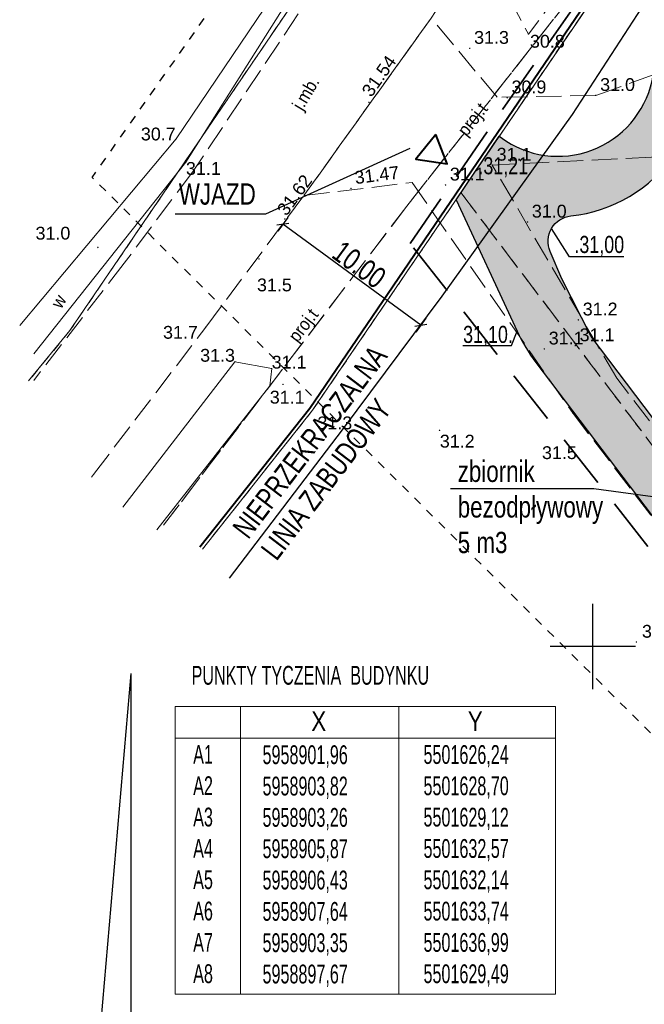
# Model space of a CAD drawing. Extents: x 5501473 to 5501683, y 5958830 to 5958978.
# Tile 3 of 6: x 5501566 to 5501603, y 5958879 to 5958937. Entities that reach past the tile are written whole.
import ezdxf
from ezdxf.enums import TextEntityAlignment as Align

# ---------------------------------------------------------------- set-up
doc = ezdxf.new("R2010")
doc.units = 0
doc.header["$LTSCALE"] = 0.5
doc.header["$PDMODE"] = 33
doc.header["$PDSIZE"] = 0.3
for name, pattern in [('1 1', [2, 1, -1]), ('2 1', [3, 2, -1]), ('3 1', [4, 3, -1]), ('EGKK', [4, 3, -1]), ('EGUG', [2, 1, -1]), ('HIDDEN', [9.525, 6.35, -3.175])]:
    doc.linetypes.add(name, pattern=pattern)
for name, color, linetype, lineweight in [('--- 02 KS OZNACZENIA', 34, 'Continuous', 25), ('--GRANICA DZIAŁKI', 2, 'Continuous', 40), ('--linia zabudowy', 252, 'Continuous', 30), ('--naw.utw.proj', 251, 'Continuous', 0), ('--zagos.terenu', 7, 'Continuous', 30), ('A--zjazd+droga', 7, 'Continuous', 30), ('EGDE', 251, 'Continuous', 20), ('EGKK', 251, 'Continuous', 20), ('EGPG', 251, 'Continuous', 20), ('EGPG_O', 251, 'Continuous', 20), ('EGUG', 251, 'Continuous', 20), ('OTK', 251, 'Continuous', 20), ('OTK_O', 251, 'Continuous', 20), ('OTR', 251, 'Continuous', 20), ('OTRN', 251, 'Continuous', 20), ('OTRN_O', 251, 'Continuous', 18), ('OTRS', 251, 'Continuous', 20), ('OTRS_O', 251, 'Continuous', 18), ('SUT', 251, 'Continuous', 20), ('SUT_O', 251, 'Continuous', 20)]:
    doc.layers.add(name, color=color, linetype=linetype, lineweight=lineweight)
for name, color, linetype in [('--OPISY', 7, 'Continuous'), ('--punkty tyczenia', 7, 'Continuous'), ('--rzędne terenu', 7, 'Continuous'), ('--zakres-WZ', 181, 'Continuous'), ('PARSI', 251, 'Continuous'), ('Strzałka', 251, 'Continuous')]:
    doc.layers.add(name, color=color, linetype=linetype)
doc.styles.add('1-500', font='arial.ttf', dxfattribs={"width": 0.75, "height": 1.25})
doc.styles.add('Arial narrow', font='txt', dxfattribs={"width": 0.75})
doc.styles.add('BDOT', font='Arial.ttf', dxfattribs={"width": 0.9})
doc.styles.add('EGBP', font='arial.ttf')
doc.styles.add('GESUT', font='Arial.ttf', dxfattribs={"width": 0.9})
doc.styles.add('STYL-1', font='arial.ttf', dxfattribs={"width": 0.75})
doc.linetypes.add('LINIA ZAB2', pattern='A,0.4,[135,RODZLIN.shx,S=0.015,R=0,X=-0.1,Y=0],0.4', length=0.8)
doc.dimstyles.new('1-500', dxfattribs={"dimtxt": 1.25, "dimasz": 0.5, "dimexe": 0.5, "dimexo": 1, "dimgap": 0.09, "dimtad": 1, "dimzin": 0, "dimdsep": 46, "dimtxsty": '1-500', "dimblk": 'OBLIQUE', "dimcen": 0.09, "dimclrt": 256, "dimadec": 0, "dimazin": 0, "dimtfac": 1, "dimtdec": 4, "dimtix": 1, "dimtofl": 0, "dimtmove": 2, "dimatfit": 3, "dimldrblk": 'OBLIQUE', "dimfxl": 0.5, "dimfxlon": 1, "dimtvp": 0.9, "dimtolj": 1, "dimtzin": 0, "dimarcsym": 0})

# ---------------------------------------------------------------- blocks, each defined once
blk = doc.blocks.new('OTRN')
at = {"layer": 'OTRN', "color": 0, "const_width": 0.09}
blk.add_lwpolyline([(-0.04, 0, 1), (0.04, 0, 1)], format="xyb", close=True, dxfattribs=at)
at = {"layer": 'OTRN_O', "color": 0, "style": 'BDOT'}
blk.add_attdef('RZEDNA', (0.51, 0.52), '', height=1.5, dxfattribs=at)
blk = doc.blocks.new('EGPG_b')
at = {"layer": 'EGPG', "lineweight": 0}
h = blk.add_hatch(color=0, dxfattribs=at)
h.dxf.hatch_style = 1
edge = h.paths.add_edge_path()
edge.add_arc((0, 0), 0.09, 0, 360)
at = {"layer": 'EGPG_O', "color": 0, "style": 'EGBP'}
blk.add_attdef('NRP', (0.67, 0.52), '', height=1.5, dxfattribs=at)
blk = doc.blocks.new('OTRS')
at = {"layer": 'OTRS', "color": 0, "lineweight": -3, "const_width": 0.09}
blk.add_lwpolyline([(-0.04, 0, 1), (0.04, 0, 1)], format="xyb", close=True, dxfattribs=at)
at = {"layer": 'OTRS_O', "color": 0, "style": 'BDOT'}
blk.add_attdef('RZEDNA', (0.51, 0.52), '', height=1.5, dxfattribs=at)
blk = doc.blocks.new('mzsk')
at = {"layer": 'PARSI', "color": 0}
for p, q in [((0, -5), (0, 5)), ((5, 0), (-5, 0))]:
    blk.add_line(p, q, dxfattribs=at)
blk = doc.blocks.new('_Oblique')
at = {"color": 0, "linetype": 'ByBlock', "lineweight": -2}
blk.add_line((-0.5, -0.5), (0.5, 0.5), dxfattribs=at)
blk = doc.blocks.new('*D233')
at = {"layer": '--linia zabudowy', "color": 0, "linetype": 'Continuous', "lineweight": -2}
for p, q in [((5501582.152, 5958925.117), (5501581.561, 5958924.309)), ((5501589.929, 5958918.811), (5501581.857, 5958924.713)), ((5501590.224, 5958919.214), (5501589.634, 5958918.407))]:
    blk.add_line(p, q, dxfattribs=at)
at = {"layer": 'Defpoints', "color": 0}
for p in [(5501583.09, 5958926.4), (5501581.857, 5958924.713), (5501591.163, 5958920.498)]:
    blk.add_point(p, dxfattribs=at)
at = {"layer": '--linia zabudowy', "color": 0, "lineweight": -2, "xscale": 0.5, "yscale": 0.5, "zscale": 0.5}
for p, rotation in [((5501581.857, 5958924.713), 143.8276371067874), ((5501589.929, 5958918.811), 323.8276371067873)]:
    blk.add_blockref('_Oblique', p, dxfattribs=dict(at, rotation=rotation))
at = {"layer": '--linia zabudowy', "linetype": 'LINIA ZAB2', "lineweight": 5, "insert": (5501586.323, 5958922.35), "char_height": 1.25, "attachment_point": 5, "rotation": 323.82764, "style": '1-500'}
blk.add_mtext('\\A1;10.00', dxfattribs=at)

msp = doc.modelspace()

# ---------------------------------------------------------------- linework, layer by layer
at = {"layer": '--- 02 KS OZNACZENIA', "linetype": 'Continuous', "flags": 128}
msp.add_lwpolyline([(5501591.674, 5958909.257), (5501600.067, 5958909.257), (5501610.866, 5958907.783)], dxfattribs=at)
at = {"layer": '--punkty tyczenia', "color": 7, "lineweight": 0}
for points in [[(5501575.557, 5958896.479), (5501597.817, 5958896.479)], [(5501575.557, 5958896.479), (5501575.557, 5958879.648)], [(5501579.376, 5958896.479), (5501579.376, 5958879.648)], [(5501588.651, 5958896.479), (5501588.651, 5958879.648)], [(5501597.817, 5958896.479), (5501597.817, 5958879.648)], [(5501575.557, 5958894.624), (5501597.817, 5958894.624)], [(5501575.557, 5958879.648), (5501597.817, 5958879.648)]]:
    msp.add_lwpolyline(points, dxfattribs=at)
at = {"layer": '--rzędne terenu', "linetype": 'ByBlock'}
msp.add_lwpolyline([(5501601.819, 5958922.807), (5501598.632, 5958922.807), (5501597.59, 5958924.474)], dxfattribs=at)
at = {"layer": '--rzędne terenu', "linetype": 'Continuous', "flags": 128}
msp.add_lwpolyline([(5501592.389, 5958917.611), (5501595.241, 5958917.611), (5501595.579, 5958918.449)], dxfattribs=at)
at = {"layer": '--zagos.terenu', "color": 6, "linetype": 'Continuous'}
msp.add_line((5501593.349, 5958928.141), (5501593.347, 5958928.141), dxfattribs=at)
at = {"linetype": 'Continuous'}
msp.add_line((5501595.999, 5958928.275), (5501595.999, 5958928.275), dxfattribs=at)
at = {"color": 0, "linetype": 'Continuous', "lineweight": 40}
msp.add_lwpolyline([(5501590.813, 5958929.977), (5501589.649, 5958928.537), (5501591.478, 5958928.249)], close=True, dxfattribs=at)
at = {"linetype": 'Continuous', "flags": 128}
msp.add_lwpolyline([(5501575.557, 5958925.318), (5501580.852, 5958925.318), (5501589.315, 5958929.164)], dxfattribs=at)
at = {"flags": 128}
for points in [[(5501572.953, 5958898.427), (5501570.711, 5958872.39), (5501575.195, 5958872.39)], [(5501572.953, 5958898.427), (5501572.953, 5958860.312)]]:
    msp.add_lwpolyline(points, dxfattribs=at)
at = {"layer": 'A--zjazd+droga', "linetype": 'Continuous'}
for p, q in [((5501591.996, 5958926.151), (5501595.579, 5958918.449)), ((5501596.675, 5958916.628), (5501613.157, 5958894.872))]:
    msp.add_line(p, q, dxfattribs=at)
at = {"layer": 'A--zjazd+droga', "linetype": 'Continuous', "flags": 128}
for points in [[(5501594.527, 5958929.872), (5501594.911, 5958929.597, 0.542261), (5501603.54, 5958933.46)], [(5501613.157, 5958894.872), (5501615.981, 5958896.94), (5501599.915, 5958918.148), (5501598.197, 5958921.514), (5501597.506, 5958923.125, -0.504787), (5501598.725, 5958925.208, 0.217521), (5501604.802, 5958928.806, 0.437874)]]:
    msp.add_lwpolyline(points, format="xyb", dxfattribs=at)
at = {"layer": 'A--zjazd+droga', "linetype": 'Continuous'}
msp.add_arc((5501604.646, 5958922.667), 10, 204.94799, 217.14567, dxfattribs=at)
at = {"layer": 'OTK', "linetype": '3 1', "lineweight": 18}
for points in [[(5501647.03, 5958855.533), (5501646.05, 5958856.64), (5501641.25, 5958861), (5501627.72, 5958881.52), (5501601.41, 5958915.7), (5501594.12, 5958928.18), (5501594.12, 5958928.18)], [(5501570.644, 5958909.907), (5501570.76, 5958910.06)]]:
    msp.add_lwpolyline(points, dxfattribs=at)
at = {"layer": 'OTK', "lineweight": 18}
msp.add_lwpolyline([(5501574.476, 5958906.836), (5501581.1, 5958915.25), (5501581.2, 5958916.27), (5501579.05, 5958916.67), (5501572.489, 5958908.159)], dxfattribs=at)
at = {"layer": 'OTR', "linetype": '2 1', "lineweight": 18}
for p, q in [((5501596.24, 5958935.85), (5501611.63, 5958956.31)), ((5501595.34, 5958937.52), (5501596.24, 5958935.85))]:
    msp.add_line(p, q, dxfattribs=at)

# ---------------------------------------------------------------- block references
at = {"layer": 'OTRN', "xscale": 0.5, "yscale": 0.5, "zscale": 0.5}
for p, values in [((5501592.8, 5958935.02, 31.3), {'RZEDNA': '31.3'}), ((5501594.99, 5958932.12, 30.94), {'RZEDNA': '30.9'}), ((5501600.18, 5958932.26, 30.99), {'RZEDNA': '31.0'}), ((5501594.12, 5958928.18, 31.2), {'RZEDNA': '31.1'}), ((5501591.38, 5958927.02, 31.05), {'RZEDNA': '31.1'}), ((5501596.18, 5958924.85, 31.02), {'RZEDNA': '31.0'}), ((5501599.16, 5958919.12, 31.15), {'RZEDNA': '31.2'}), ((5501597.17, 5958917.42, 31.09), {'RZEDNA': '31.1'}), ((5501598.98, 5958917.61, 31.12), {'RZEDNA': '31.1'})]:
    msp.add_blockref('OTRN', p, dxfattribs=at).add_auto_attribs(values)
at = {"layer": 'OTRN'}
ref = msp.add_blockref('OTRN', (5501596.24, 5958935.85), dxfattribs=dict(at, xscale=0.5, yscale=0.5, zscale=0.5, rotation=360))
ref.add_attrib('RZEDNA', '30.8', dxfattribs={"layer": 'OTRN_O', "color": 0, "height": 0.75, "style": 'BDOT'}).set_placement((5501596.325, 5958935.804, 30.8), align=Align.TOP_LEFT)
ref = msp.add_blockref('OTRN', (5501575.61, 5958929.72), dxfattribs=dict(at, xscale=0.5, yscale=0.5, zscale=0.5, rotation=360))
ref.add_attrib('RZEDNA', '30.7', dxfattribs={"layer": 'OTRN_O', "color": 0, "height": 0.75, "style": 'BDOT'}).set_placement((5501573.54, 5958930.376, 30.7), align=Align.TOP_LEFT)
ref = msp.add_blockref('OTRN', (5501576.18, 5958928.36), dxfattribs=dict(at, xscale=0.5, yscale=0.5, zscale=0.5, rotation=360))
ref.add_attrib('RZEDNA', '31.1', dxfattribs={"layer": 'OTRN_O', "color": 0, "height": 0.75, "style": 'BDOT'}).set_placement((5501576.18, 5958928.36, 31.1), align=Align.TOP_LEFT)
ref = msp.add_blockref('OTRN', (5501571.02, 5958923.36), dxfattribs=dict(at, xscale=0.5, yscale=0.5, zscale=0.5, rotation=360))
ref.add_attrib('RZEDNA', '31.0', (5501567.37, 5958923.82, 31), dxfattribs={"layer": 'OTRN_O', "color": 0, "height": 0.75, "style": 'BDOT'})
ref = msp.add_blockref('OTRN', (5501580.46, 5958922.69), dxfattribs=dict(at, xscale=0.5, yscale=0.5, zscale=0.5, rotation=360))
ref.add_attrib('RZEDNA', '31.5', (5501580.34, 5958920.79, 31.5), dxfattribs={"layer": 'OTRN_O', "color": 0, "height": 0.75, "style": 'BDOT'})
ref = msp.add_blockref('OTRN', (5501577.35, 5958918.7), dxfattribs=dict(at, xscale=0.5, yscale=0.5, zscale=0.5, rotation=360))
ref.add_attrib('RZEDNA', '31.7', (5501574.839, 5958918.016, 31.7), dxfattribs={"layer": 'OTRN_O', "color": 0, "height": 0.75, "style": 'BDOT'})
ref = msp.add_blockref('OTRN', (5501579.05, 5958916.67), dxfattribs=dict(at, xscale=0.5, yscale=0.5, zscale=0.5, rotation=360))
ref.add_attrib('RZEDNA', '31.3', dxfattribs={"layer": 'OTRN_O', "color": 0, "height": 0.75, "style": 'BDOT'}).set_placement((5501579.05, 5958916.67, 31.3), align=Align.RIGHT)
ref = msp.add_blockref('OTRN', (5501581.2, 5958916.27), dxfattribs=dict(at, xscale=0.5, yscale=0.5, zscale=0.5, rotation=360))
ref.add_attrib('RZEDNA', '31.1', (5501581.2, 5958916.27, 31.1), dxfattribs={"layer": 'OTRN_O', "color": 0, "height": 0.75, "style": 'BDOT'})
ref = msp.add_blockref('OTRN', (5501581.1, 5958915.25), dxfattribs=dict(at, xscale=0.5, yscale=0.5, zscale=0.5, rotation=360))
ref.add_attrib('RZEDNA', '31.1', dxfattribs={"layer": 'OTRN_O', "color": 0, "height": 0.75, "style": 'BDOT'}).set_placement((5501581.09, 5958914.97, 31.1), align=Align.TOP_LEFT)
ref = msp.add_blockref('OTRN', (5501581.86, 5958915.34), dxfattribs=dict(at, xscale=0.5, yscale=0.5, zscale=0.5, rotation=360))
ref.add_attrib('RZEDNA', '31.3', (5501583.879, 5958912.712, 31.3), dxfattribs={"layer": 'OTRN_O', "color": 0, "height": 0.75, "style": 'BDOT'})
ref = msp.add_blockref('OTRN', (5501598.85, 5958913.64), dxfattribs=dict(at, xscale=0.5, yscale=0.5, zscale=0.5, rotation=360))
ref.add_attrib('RZEDNA', '31.5', (5501597.03, 5958910.97, 31.5), dxfattribs={"layer": 'OTRN_O', "color": 0, "height": 0.75, "style": 'BDOT'})
ref = msp.add_blockref('OTRN', (5501591.03, 5958912.66), dxfattribs=dict(at, xscale=0.5, yscale=0.5, zscale=0.5, rotation=360))
ref.add_attrib('RZEDNA', '31.2', (5501591.046, 5958911.646, 31.2), dxfattribs={"layer": 'OTRN_O', "color": 0, "height": 0.75, "style": 'BDOT'})
ref = msp.add_blockref('OTRN', (5501602.56, 5958900.26), dxfattribs=dict(at, xscale=0.5, yscale=0.5, zscale=0.5, rotation=360))
ref.add_attrib('RZEDNA', '31.4', dxfattribs={"layer": 'OTRN_O', "color": 0, "height": 0.75, "style": 'BDOT'}).set_placement((5501602.885, 5958901.265, 31.4), align=Align.TOP_LEFT)
at = {"layer": 'OTRS'}
ref = msp.add_blockref('OTRS', (5501586.894, 5958931.853, 31.54), dxfattribs=dict(at, xscale=0.5, yscale=0.5, zscale=0.5))
ref.add_attrib('RZEDNA', '31.54', (5501587.037, 5958932.111, 31.54), dxfattribs={"layer": 'OTRS_O', "color": 0, "height": 0.75, "rotation": 414.86572, "style": 'BDOT'})
ref = msp.add_blockref('OTRS', (5501585.85, 5958926.81, 31.47), dxfattribs=dict(at, xscale=0.5, yscale=0.5, zscale=0.5))
ref.add_attrib('RZEDNA', '31.47', (5501586.107, 5958927.068, 31.47), dxfattribs={"layer": 'OTRS_O', "color": 0, "height": 0.75, "rotation": 367.18192, "style": 'BDOT'})
ref = msp.add_blockref('OTRS', (5501581.969, 5958925.031, 31.62), dxfattribs=dict(at, xscale=0.5, yscale=0.5, zscale=0.5))
ref.add_attrib('RZEDNA', '31.62', (5501582.06, 5958925.156, 31.62), dxfattribs={"layer": 'OTRS_O', "color": 0, "height": 0.75, "rotation": 413.55211, "style": 'BDOT'})
at = {"layer": 'PARSI', "xscale": 0.5, "yscale": 0.5, "zscale": 0.5}
msp.add_blockref('mzsk', (5501600, 5958900), dxfattribs=at)

# ---------------------------------------------------------------- texts
at = {"layer": '--- 02 KS OZNACZENIA', "linetype": 'Continuous', "insert": (5501592.094, 5958910.881), "char_height": 1.3, "width": 19.79231, "attachment_point": 1, "style": '1-500'}
msp.add_mtext('{\\H0.9615x;zbiornik \\Pbezodpływowy\\P5 m3}', dxfattribs=at)
at = {"layer": '--OPISY', "insert": (5501575.76, 5958927.112), "char_height": 1.25, "width": 27.21426, "attachment_point": 1, "line_spacing_factor": 0.8, "style": '1-500'}
msp.add_mtext('\\pxsm1,;WJAZD', dxfattribs=at)
at = {"layer": '--punkty tyczenia', "color": 7, "lineweight": 0, "style": 'Arial narrow'}
for s, p in [('X', (5501583.523, 5958895.061)), ('Y', (5501592.688, 5958895.061))]:
    msp.add_text(s, height=1.135, dxfattribs=at).set_placement(p)
at = {"layer": '--punkty tyczenia', "color": 7, "lineweight": 0, "char_height": 1.1, "attachment_point": 1, "style": 'Arial narrow'}
for s, insert, width in [('A1\\PA2\\PA3\\PA4\\PA5\\PA6\\PA7\\PA8', (5501576.603, 5958894.232), 3.819), ('5958901,96\\P5958903,82\\P5958903,26\\P5958905,87\\P5958906,43\\P5958907,64\\P5958903,35\\P5958897,67', (5501580.665, 5958894.212), 8.57315), ('5501626,24\\P5501628,70\\P5501629,12\\P5501632,57\\P5501632,14\\P5501633,74\\P5501636,99\\P5501629,49', (5501590.091, 5958894.226), 8.47156)]:
    msp.add_mtext(s, dxfattribs=dict(at, insert=insert, width=width))
at = {"layer": '--rzędne terenu', "char_height": 1, "width": 11.893, "attachment_point": 1, "style": 'STYL-1'}
for s, insert in [('.31,21 ', (5501593.307, 5958928.643, -10.26)), ('.31,00 ', (5501598.928, 5958924.035, -10.26)), ('31,10. ', (5501592.411, 5958918.77, -10.26))]:
    msp.add_mtext(s, dxfattribs=dict(at, insert=insert))
at = {"color": 7, "linetype": 'ByBlock', "insert": (5501576.51, 5958898.863), "char_height": 1.1, "width": 19.35896, "attachment_point": 1, "style": 'Arial narrow'}
msp.add_mtext('PUNKTY TYCZENIA  BUDYNKU', dxfattribs=at)
at = {"layer": 'OTK_O', "char_height": 0.75, "attachment_point": 5, "rotation": 59.26446, "style": 'BDOT'}
for s, insert in [('j.mb.', (5501583.29, 5958932.33)), ('w', (5501568.724, 5958920.203))]:
    msp.add_mtext(s, dxfattribs=dict(at, insert=insert))
at = {"layer": 'SUT_O', "insert": (5501582.89, 5958917.61), "char_height": 0.75, "attachment_point": 7, "rotation": 52.65425, "style": 'GESUT', "bg_fill": 3, "box_fill_scale": 1.1, "bg_fill_color": 256, "bg_fill_transparency": 0}
msp.add_mtext('proj.t', dxfattribs=at)

# ---------------------------------------------------------------- next in the draw order: linework, layer by layer
at = {"layer": 'SUT', "linetype": '3 1', "lineweight": 18}
msp.add_lwpolyline([(5501617.38, 5958945.79), (5501617.98, 5958946.2), (5501618.71, 5958947.52), (5501612.18, 5958951.27), (5501611.17, 5958951.85), (5501609.04, 5958953.07), (5501605.12, 5958946.17), (5501589.11, 5958925.77), (5501582.89, 5958917.61), (5501575.143, 5958907.462)], dxfattribs=at)

# ---------------------------------------------------------------- next in the draw order: dimensions: what is measured, and where the dimension line sits
at = {"layer": '--linia zabudowy', "linetype": 'Continuous', "lineweight": 5}
dim = msp.add_aligned_dim(p1=(5501591.163, 5958920.498), p2=(5501583.09, 5958926.4), distance=2.09, dimstyle='1-500', override={"dimtxt": 1.25}, dxfattribs=at)
dim.commit()
dim.dimension.update_dxf_attribs({"geometry": '*D233', "text_midpoint": (5501586.323, 5958922.35)})

# ---------------------------------------------------------------- next in the draw order: texts
at = {"layer": 'SUT_O', "insert": (5501593.05, 5958930.79), "char_height": 0.75, "attachment_point": 5, "rotation": 51.69225, "style": 'GESUT', "bg_fill": 3, "box_fill_scale": 1.1, "bg_fill_color": 256, "bg_fill_transparency": 0}
msp.add_mtext('proj.t', dxfattribs=at)

# ---------------------------------------------------------------- next in the draw order: hatches: boundary and pattern name
at = {"layer": '--naw.utw.proj', "linetype": 'HIDDEN'}
h = msp.add_hatch(dxfattribs=at)
h.set_pattern_fill('DOTS', color=256, scale=0.15)
h.set_pattern_definition([(0, (-17.2668, 1.59694), (0.1190625, 0.238125), [0, -0.238125])])
h.paths.add_polyline_path([(5501615.981, 5958896.94), (5501613.157, 5958894.872), (5501596.675, 5958916.628, -0.053259), (5501595.579, 5958918.449), (5501591.996, 5958926.151), (5501594.525, 5958929.87, 0.573109), (5501603.518, 5958933.46), (5501604.802, 5958928.806, -0.217373), (5501598.725, 5958925.208, 0.505705), (5501597.506, 5958923.125, 0.025723), (5501599.463, 5958919.034), (5501599.915, 5958918.148)])

# ---------------------------------------------------------------- next in the draw order: linework, layer by layer
at = {"layer": '--zakres-WZ', "linetype": 'HIDDEN', "lineweight": 35}
msp.add_lwpolyline([(5501589.302, 5958923.596), (5501605.119, 5958946.432), (5501622.331, 5958936.641), (5501627.435, 5958946.919), (5501630.627, 5958945.228), (5501625.177, 5958934.409), (5501651.069, 5958901.344), (5501623.813, 5958879.625)], close=True, dxfattribs=at)
at = {"layer": 'A--zjazd+droga', "linetype": 'Continuous'}
msp.add_line((5501591.994, 5958926.156), (5501594.525, 5958929.87), dxfattribs=at)
at = {"layer": 'EGDE', "lineweight": 18}
for points in [[(5501601.139, 5958969.296), (5501599.28, 5958965.11), (5501593.25, 5958953.5), (5501569.38, 5958918.49), (5501566.963, 5958915.542)], [(5501660.129, 5958931.433), (5501651.95, 5958919.55), (5501605.45, 5958945.9), (5501583.6, 5958913.84), (5501577.149, 5958905.701)]]:
    msp.add_lwpolyline(points, dxfattribs=at)
at = {"layer": 'EGKK', "linetype": 'EGKK', "lineweight": 18}
msp.add_lwpolyline([(5501659.731, 5958930.855), (5501651.95, 5958919.55), (5501605.45, 5958945.9), (5501592.28, 5958926.57), (5501641.46, 5958861.65), (5501646.829, 5958855.594)], dxfattribs=at)
at = {"layer": 'EGUG', "linetype": 'EGUG', "lineweight": 18}
for points in [[(5501601.087, 5958969.177), (5501599.28, 5958965.11), (5501593.25, 5958953.5), (5501569.38, 5958918.49), (5501566.922, 5958915.492)], [(5501660.19, 5958931.523), (5501651.95, 5958919.55), (5501605.45, 5958945.9), (5501592.28, 5958926.57), (5501641.46, 5958861.65), (5501646.841, 5958855.58)]]:
    msp.add_lwpolyline(points, dxfattribs=at)
at = {"layer": 'OTK', "linetype": '3 1', "lineweight": 18}
msp.add_lwpolyline([(5501603.54, 5958933.46), (5501603.54, 5958933.46), (5501609.26, 5958942.96), (5501613.44, 5958940.53), (5501610.46, 5958935.47), (5501609.93, 5958933.27), (5501612.14, 5958932.69), (5501620.49, 5958933.52), (5501622.22, 5958935.41), (5501626.92, 5958932.7), (5501624.82, 5958931.73), (5501615.68, 5958930.05), (5501603.44, 5958928.65), (5501594.12, 5958928.18), (5501594.12, 5958928.18)], dxfattribs=at)

# ---------------------------------------------------------------- next in the draw order: block references
at = {"layer": 'EGPG', "xscale": 0.5, "yscale": 0.5, "zscale": 0.5, "rotation": 360}
for p in [(5501569.38, 5958918.49), (5501583.6, 5958913.84)]:
    msp.add_blockref('EGPG_b', p, dxfattribs=at)

# ---------------------------------------------------------------- next in the draw order: linework, layer by layer
at = {"layer": '--GRANICA DZIAŁKI', "linetype": 'Continuous', "flags": 128}
msp.add_lwpolyline([(5501576.992, 5958905.825), (5501583.439, 5958913.959), (5501598.7, 5958936.348), (5501605.388, 5958946.165), (5501651.889, 5958919.814), (5501660.026, 5958931.636)], dxfattribs=at)
at = {"layer": '--linia zabudowy', "linetype": 'LINIA ZAB2', "ltscale": 10}
msp.add_lwpolyline([(5501617.071, 5958962.244), (5501614.243, 5958955.722), (5501613.254, 5958953.413), (5501598.802, 5958931.151), (5501591.163, 5958920.498), (5501585.335, 5958912.679), (5501578.719, 5958904.006)], dxfattribs=at)
at = {"layer": 'EGDE', "lineweight": 18}
for points in [[(5501567.334, 5958915.995), (5501569.38, 5958918.49), (5501593.25, 5958953.5), (5501599.28, 5958965.11), (5501601.24, 5958969.524)], [(5501577.806, 5958906.53), (5501583.6, 5958913.84), (5501605.45, 5958945.9), (5501608.46, 5958951.15), (5501615.963, 5958965.426)]]:
    msp.add_lwpolyline(points, dxfattribs=at)
at = {"layer": 'EGUG', "linetype": 'EGUG', "lineweight": 18}
for points in [[(5501567.165, 5958915.788), (5501569.38, 5958918.49), (5501593.25, 5958953.5), (5501599.28, 5958965.11), (5501600.976, 5958968.928)], [(5501577.763, 5958906.475), (5501583.6, 5958913.84), (5501592.28, 5958926.57), (5501605.45, 5958945.9), (5501608.46, 5958951.15), (5501615.995, 5958965.487)], [(5501646.844, 5958855.576), (5501641.46, 5958861.65), (5501592.28, 5958926.57), (5501583.6, 5958913.84), (5501577.9, 5958906.648)]]:
    msp.add_lwpolyline(points, dxfattribs=at)
at = {"layer": 'OTK', "linetype": '3 1', "lineweight": 18}
for points in [[(5501602.125, 5958968.909), (5501598.33, 5958960.31), (5501576.56, 5958927.77), (5501572.56, 5958922.43), (5501567.266, 5958915.574)], [(5501570.768, 5958910.07), (5501577.35, 5958918.7), (5501583.09, 5958926.4), (5501590.54, 5958936.79), (5501604.4, 5958958.14), (5501605.06, 5958959.68), (5501607.896, 5958966.221)], [(5501603.54, 5958933.46), (5501600.18, 5958932.26), (5501594.4, 5958932.15), (5501590.54, 5958936.79), (5501583.09, 5958926.4), (5501589.42, 5958927.16), (5501598.85, 5958913.64), (5501623.95, 5958880.79), (5501639, 5958859.47), (5501644.546, 5958853.722)]]:
    msp.add_lwpolyline(points, dxfattribs=at)
at = {"layer": 'OTK', "lineweight": 18}
msp.add_lwpolyline([(5501567.275, 5958917.123), (5501576.18, 5958928.36), (5501597.72, 5958962.45), (5501575.61, 5958929.72), (5501566.443, 5958918.79)], dxfattribs=at)
at = {"layer": 'Strzałka', "linetype": '1 1', "flags": 128}
msp.add_lwpolyline([(5501596.574, 5958964.164), (5501642.356, 5958940.252), (5501666.438, 5958909.985), (5501621.79, 5958876.648), (5501570.688, 5958927.46), (5501596.574, 5958964.164)], dxfattribs=at)
at = {"layer": 'SUT', "linetype": '3 1', "lineweight": 18}
msp.add_lwpolyline([(5501574.864, 5958907.101), (5501589.11, 5958925.77), (5501605.12, 5958946.17), (5501609.04, 5958953.07), (5501618.71, 5958947.52), (5501617.98, 5958946.2), (5501617.38, 5958945.79)], dxfattribs=at)

# ---------------------------------------------------------------- next in the draw order: texts
at = {"layer": '--linia zabudowy', "linetype": 'LINIA ZAB2', "ltscale": 10, "insert": (5501578.832, 5958906.977), "char_height": 1.25, "width": 27.21426, "attachment_point": 1, "rotation": 52.6668, "line_spacing_factor": 0.8, "style": '1-500'}
msp.add_mtext('\\pxsm1,;NIEPRZEKRACZALNA \\PLINIA ZABUDOWY', dxfattribs=at)

doc.saveas('drawing.dxf')
